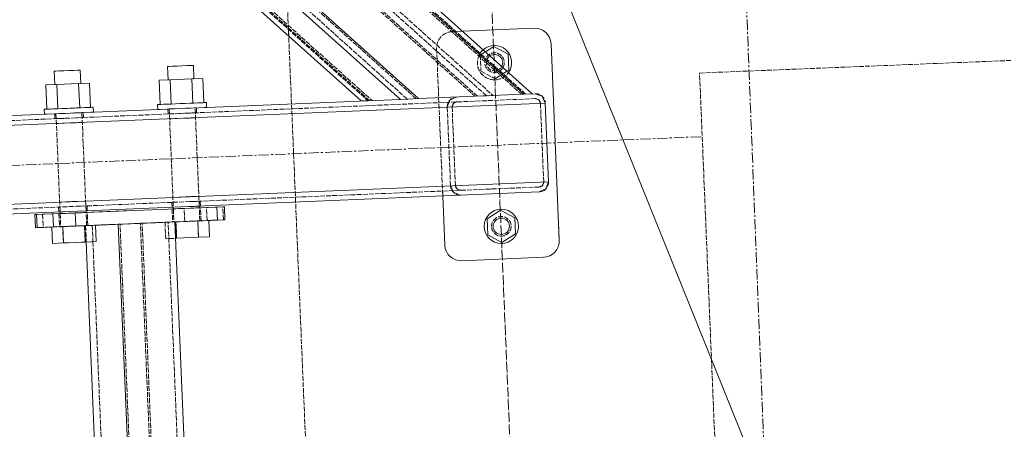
# Model space of a CAD drawing. Header units: millimetres. Extents: x -15129 to 9171, y -18789 to 5877.
# Tile 190 of 256: x -10204 to -9602, y -3404 to -3154. Entities that reach past the tile are written whole.
import ezdxf

# ---------------------------------------------------------------- set-up
doc = ezdxf.new("R2010")
doc.units = ezdxf.units.MM
for name, pattern in [('ACAD_ISO02W100', [15, 12, -3]), ('ACAD_ISO04W100', [30, 24, -3, 0, -3]), ('CENTER', [50.8, 31.75, -6.35, 6.35, -6.35])]:
    doc.linetypes.add(name, pattern=pattern)
for name, color, linetype in [('AS_Belki', 145, 'Continuous'), ('AS_Blachy', 30, 'Continuous'), ('AS_DIM_ON', 7, 'Continuous'), ('AS_Kotwy', 9, 'Continuous'), ('AS_Sciany betonowe', 252, 'Continuous'), ('AS_Siatki', 72, 'Continuous'), ('AS_Sruby', 9, 'Continuous')]:
    doc.layers.add(name, color=color, linetype=linetype)

msp = doc.modelspace()

# ---------------------------------------------------------------- linework, layer by layer
at = {"color": 5, "linetype": 'CENTER', "lineweight": 13, "ltscale": 0.2}
for p, q in [((-9860.44, -585.01, -8591.48), (-9731.36, -3859.05, 51965.59)), ((-13164.01, -3365.87, 76020), (-9786.31, -3224.99, 38010))]:
    msp.add_line(p, q, dxfattribs=at)
at = {"layer": 'AS_Belki', "color": 84, "linetype": 'ACAD_ISO02W100', "lineweight": 13, "ltscale": 0.25}
for p, q in [((-10058.01, -3071.22), (-9914.46, -3199.88)), ((-10035.69, -3074.88), (-9897.03, -3199.15)), ((-9894.5, -3199.05), (-10033.78, -3074.21)), ((-10064.16, -3076.07), (-9925.5, -3200.34)), ((-9924, -3200.28), (-10045.35, -3091.52)), ((-9918.48, -3200.05), (-10043.19, -3088.28)), ((-9989.9, -3203.03), (-10089.42, -3113.84)), ((-9966.95, -3202.07), (-10064.02, -3115.07)), ((-9961.43, -3201.84), (-10060.94, -3112.65)), ((-10070.61, -3129.28), (-9988.4, -3202.96)), ((-10062.36, -3139.05), (-9990.93, -3203.07)), ((-11944.57, -3287.56), (-9888.61, -3201.81)), ((-9964.71, -3201.98), (-9966.95, -3202.07)), ((-9940.86, -3202.74), (-9936.69, -3200.81)), ((-9914.46, -3199.88), (-9920.72, -3200.14)), ((-9895.53, -3199.09), (-9897.03, -3199.15)), ((-9894.62, -3199.05), (-9894.5, -3199.05)), ((-9888.61, -3201.81), (-9886.45, -3202.6)), ((-10113.16, -3208.17), (-10112.26, -3208.13)), ((-10113.16, -3208.17), (-10112.4, -3208.14)), ((-10113.16, -3208.17), (-10113.04, -3211.17)), ((-10106.8, -3207.9), (-10112.26, -3208.13)), ((-10112.2, -3208.13), (-10108.97, -3208)), ((-10096.69, -3207.48), (-10102.15, -3207.71)), ((-10099.98, -3207.62), (-10095.79, -3207.44)), ((-10095.79, -3207.44), (-10096.69, -3207.48)), ((-10095.66, -3210.44), (-10095.79, -3207.44)), ((-9994.96, -3203.24), (-9994.72, -3203.23)), ((-9989.9, -3203.03), (-9994.72, -3203.23)), ((-9990.93, -3203.07), (-9990.81, -3203.07)), ((-9988.4, -3202.96), (-9990.81, -3203.07)), ((-9942.44, -3207.05), (-9940.86, -3202.74)), ((-9942.44, -3207.05), (-9940.43, -3255.01)), ((-9940.86, -3202.74), (-9941.32, -3204)), ((-9939.44, -3206.93), (-9938.65, -3204.77)), ((-9937.44, -3254.89), (-9939.44, -3206.93)), ((-9938.65, -3204.77), (-9936.57, -3203.81)), ((-9886.45, -3202.6), (-9885.48, -3204.68)), ((-9885.48, -3204.68), (-9886.45, -3202.6)), ((-9885.48, -3204.68), (-9883.48, -3252.64)), ((-10181.62, -3211.02), (-10182.38, -3211.06)), ((-10181.48, -3211.02), (-10182.38, -3211.06)), ((-10182.38, -3211.06), (-10182.26, -3214.05)), ((-10181.36, -3214.02), (-10182.26, -3214.05)), ((-10182.26, -3214.05), (-10181.5, -3214.02)), ((-10176.02, -3210.79), (-10181.48, -3211.02)), ((-10175.9, -3213.79), (-10181.36, -3214.02)), ((-10167.39, -3210.43), (-10171.37, -3210.6)), ((-10169.2, -3210.51), (-10165.01, -3210.33)), ((-10164.88, -3213.33), (-10169.07, -3213.5)), ((-10167.33, -3210.43), (-10167.39, -3210.43)), ((-10165.91, -3210.37), (-10167.33, -3210.43)), ((-10165.77, -3210.36), (-10165.91, -3210.37)), ((-10165.78, -3213.37), (-10165.65, -3213.36)), ((-10165.47, -3210.35), (-10165.77, -3210.36)), ((-10164.88, -3213.33), (-10165.65, -3213.36)), ((-10164.88, -3213.33), (-10165.01, -3210.33)), ((-10112.14, -3211.13), (-10113.04, -3211.17)), ((-10113.04, -3211.17), (-10112.27, -3211.13)), ((-10096.3, -3213.47), (-10112.15, -3214.13)), ((-10099.85, -3210.62), (-10106.68, -3210.9)), ((-10095.66, -3210.44), (-10099.85, -3210.62)), ((-10096.56, -3210.48), (-10096.42, -3210.47)), ((-10095.66, -3210.44), (-10096.42, -3210.47)), ((-10095.66, -3210.44), (-10096.42, -3210.47)), ((-10165.52, -3216.36), (-10181.37, -3217.02)), ((-11942.32, -3341.51), (-9886.36, -3255.76)), ((-9940.43, -3255.01), (-9939.07, -3257.96)), ((-9938.5, -3259.18), (-9940.43, -3255.01)), ((-9936.47, -3256.97), (-9937.44, -3254.89)), ((-9884.27, -3254.79), (-9886.36, -3255.76)), ((-9883.48, -3252.64), (-9884.27, -3254.79)), ((-9884.27, -3254.79), (-9883.48, -3252.64)), ((-10110.15, -3262.09), (-10094.3, -3261.43)), ((-9939.07, -3257.96), (-9938.5, -3259.18)), ((-9938.5, -3259.18), (-9934.19, -3260.76)), ((-9934.31, -3257.76), (-9936.47, -3256.97)), ((-9934.32, -3257.76), (-9936.47, -3256.97)), ((-10180.01, -3268.01), (-10179.25, -3267.97)), ((-10179.11, -3267.97), (-10180.01, -3268.01)), ((-10180.01, -3268.01), (-10179.88, -3271)), ((-10179.37, -3264.98), (-10163.52, -3264.32)), ((-10163.53, -3267.32), (-10168.99, -3267.55)), ((-10162.63, -3267.28), (-10166.82, -3267.46)), ((-10163.4, -3267.31), (-10163.53, -3267.32)), ((-10163.4, -3267.31), (-10162.63, -3267.28)), ((-10162.51, -3270.28), (-10162.63, -3267.28)), ((-10109.89, -3265.08), (-10110.79, -3265.12)), ((-10110.79, -3265.12), (-10110.02, -3265.09)), ((-10110.79, -3265.12), (-10110.66, -3268.12)), ((-10109.76, -3268.08), (-10110.66, -3268.12)), ((-10110.66, -3268.12), (-10109.9, -3268.09)), ((-10097.48, -3267.57), (-10104.3, -3267.85)), ((-10094.31, -3264.43), (-10099.77, -3264.66)), ((-10093.41, -3264.4), (-10097.6, -3264.57)), ((-10093.29, -3267.39), (-10097.48, -3267.57)), ((-10094.17, -3264.43), (-10094.31, -3264.43)), ((-10094.19, -3267.43), (-10094.05, -3267.42)), ((-10094.17, -3264.43), (-10093.41, -3264.4)), ((-10094.05, -3267.42), (-10093.29, -3267.39)), ((-10093.29, -3267.39), (-10093.41, -3264.4)), ((-10178.98, -3270.97), (-10179.88, -3271)), ((-10179.88, -3271), (-10179.12, -3270.97)), ((-10173.52, -3270.74), (-10178.98, -3270.97)), ((-10162.51, -3270.28), (-10166.7, -3270.45)), ((-10163.41, -3270.32), (-10163.27, -3270.31)), ((-10163.27, -3270.31), (-10162.51, -3270.28)), ((-10162.9, -3279.3), (-10163.54, -3279.33)), ((-10162.9, -3279.3), (-10163.54, -3279.33)), ((-10163.54, -3279.33), (-10163.13, -3289.32)), ((-10162.13, -3279.27), (-10162.9, -3279.3)), ((-10162.13, -3279.27), (-10162.9, -3279.3)), ((-10143.68, -3278.5), (-10162.13, -3279.27)), ((-10142.46, -3278.45), (-10159.45, -3279.16)), ((-10159.45, -3279.16), (-10159.03, -3289.15)), ((-10123.08, -3277.64), (-10143.56, -3278.5)), ((-10060.24, -5250.41), (-10142.46, -3278.45)), ((-10113.05, -3277.23), (-10130.03, -3277.93)), ((-10047.8, -5249.89), (-10130.03, -3277.93)), ((-10046.71, -5249.84), (-10128.93, -3277.89)), ((-10108.95, -3277.05), (-10113.05, -3277.23)), ((-10030.82, -5249.18), (-10113.05, -3277.23)), ((-10159.03, -3289.15), (-10077.33, -5248.62))]:
    msp.add_line(p, q, dxfattribs=at)
at = {"layer": 'AS_Belki', "color": 145, "linetype": 'Continuous', "lineweight": 13, "ltscale": 0.25}
for p, q in [((-9895.53, -3199.09), (-10034.19, -3074.82)), ((-9890.48, -3198.88), (-10032.21, -3071.85)), ((-10059.44, -3112.59), (-9959.93, -3201.78)), ((-10063.78, -3119.06), (-9970.98, -3202.24)), ((-10063.91, -3141.44), (-9994.96, -3203.24)), ((-11944.7, -3284.56), (-9966.5, -3202.05)), ((-9970.98, -3202.24), (-9966.5, -3202.05)), ((-9966.5, -3202.05), (-9959.93, -3201.78)), ((-9959.93, -3201.78), (-9895.53, -3199.09)), ((-9895.53, -3199.09), (-9888.73, -3198.81)), ((-9895.53, -3199.09), (-9890.71, -3198.89)), ((-9890.71, -3198.89), (-9890.48, -3198.88)), ((-9884.42, -3200.39), (-9888.73, -3198.81)), ((-9882.49, -3204.55), (-9884.42, -3200.39)), ((-9882.49, -3204.55), (-9884.42, -3200.39)), ((-11950.44, -3290.8), (-9882.49, -3204.55)), ((-9880.49, -3252.51), (-9882.49, -3204.55)), ((-11948.44, -3338.76), (-9880.49, -3252.51)), ((-9882.07, -3256.82), (-9880.49, -3252.51)), ((-9882.07, -3256.82), (-9880.49, -3252.51)), ((-11868.2, -3341.42), (-9886.23, -3258.76)), ((-9886.23, -3258.76), (-9882.07, -3256.82)), ((-10061.33, -5250.46), (-10143.56, -3278.5)), ((-10026.72, -5249.01), (-10108.95, -3277.05)), ((-10163.13, -3289.32), (-10081.87, -5238))]:
    msp.add_line(p, q, dxfattribs=at)
at = {"layer": 'AS_Belki', "color": 84, "linetype": 'ACAD_ISO02W100', "lineweight": 13, "ltscale": 0.25, "extrusion": (-9.02738e-16, 3.30564e-16, -1)}
msp.add_arc((9936.44, -3206.8), 6, 357.61169, 87.61169, dxfattribs=at)
at = {"layer": 'AS_Belki', "color": 84, "linetype": 'ACAD_ISO02W100', "lineweight": 13, "ltscale": 0.25, "extrusion": (3.30564e-16, 9.02738e-16, -1)}
msp.add_arc((9888.48, -3204.8), 6, 87.61169, 177.61169, dxfattribs=at)
at = {"layer": 'AS_Belki', "color": 84, "linetype": 'ACAD_ISO02W100', "lineweight": 13, "ltscale": 0.25}
for centre, start, end in [((-9888.48, -3204.8), 2.38831, 92.38831), ((-9936.44, -3206.8), 92.38831, 182.38831), ((-9934.44, -3254.76), 182.38831, 272.38831), ((-9886.48, -3252.76), 272.38831, 2.38831)]:
    msp.add_arc(centre, 3, start, end, dxfattribs=at)
at = {"layer": 'AS_Belki', "color": 84, "linetype": 'ACAD_ISO02W100', "lineweight": 13, "ltscale": 0.25, "extrusion": (-3.30564e-16, -9.02738e-16, -1)}
msp.add_arc((9934.44, -3254.76), 6, 267.61169, 357.61169, dxfattribs=at)
at = {"layer": 'AS_Belki', "color": 84, "linetype": 'ACAD_ISO02W100', "lineweight": 13, "ltscale": 0.25, "extrusion": (9.02738e-16, -3.30564e-16, -1)}
msp.add_arc((9886.48, -3252.76), 6, 177.61169, 267.61169, dxfattribs=at)
at = {"layer": 'AS_Blachy', "color": 145, "linetype": 'Continuous', "lineweight": 13, "ltscale": 0.25}
for p, q in [((-9889.4, -3158.8), (-9933.16, -3160.63)), ((-9873.99, -3288.27), (-9878.99, -3168.38)), ((-9945.18, -3261.22), (-9943.93, -3291.19)), ((-10083.29, -3267.98), (-10163.23, -3271.31)), ((-10089.62, -3268.24), (-10093.73, -3268.41)), ((-10079.63, -3267.82), (-10089.62, -3268.24)), ((-10083.29, -3267.98), (-10078.63, -3267.78)), ((-10082.96, -3275.97), (-10083.29, -3267.98)), ((-10078.3, -3275.78), (-10078.63, -3267.78)), ((-10194.45, -3272.61), (-10189.8, -3272.42)), ((-10194.45, -3272.61), (-10193.46, -3272.57)), ((-10194.45, -3272.61), (-10194.12, -3280.61)), ((-10193.46, -3272.57), (-10183.46, -3272.16)), ((-10193.46, -3272.57), (-10193.12, -3280.56)), ((-10189.8, -3272.42), (-10179.08, -3271.97)), ((-10183.46, -3272.16), (-10177.4, -3271.9)), ((-10183.46, -3272.16), (-10183.13, -3280.15)), ((-10178.94, -3271.97), (-10179.84, -3272)), ((-10179.84, -3272), (-10179.08, -3271.97)), ((-10177.4, -3271.9), (-10169.82, -3271.59)), ((-10177.4, -3271.9), (-10173.48, -3271.74)), ((-10166.66, -3271.45), (-10173.48, -3271.74)), ((-10169.82, -3271.59), (-10135.22, -3270.14)), ((-10169.82, -3271.59), (-10169.48, -3279.58)), ((-10166.66, -3271.45), (-10162.47, -3271.28)), ((-10163.23, -3271.31), (-10162.47, -3271.28)), ((-10109.72, -3269.08), (-10110.62, -3269.12)), ((-10109.86, -3269.09), (-10110.62, -3269.12)), ((-10109.72, -3269.08), (-10104.26, -3268.85)), ((-10097.44, -3268.57), (-10104.26, -3268.85)), ((-10097.44, -3268.57), (-10093.25, -3268.39)), ((-10093.25, -3268.39), (-10094.01, -3268.42)), ((-10193.12, -3280.56), (-10183.13, -3280.15)), ((-10183.13, -3280.15), (-10177.06, -3279.9)), ((-10177.06, -3279.9), (-10173.04, -3279.73)), ((-10173.04, -3279.73), (-10169.48, -3279.58)), ((-10169.48, -3279.58), (-10082.96, -3275.97)), ((-10082.96, -3275.97), (-10078.3, -3275.78)), ((-10194.12, -3280.61), (-10193.12, -3280.56)), ((-9933.52, -3300.76), (-9883.56, -3298.68))]:
    msp.add_line(p, q, dxfattribs=at)
at = {"layer": 'AS_Blachy', "color": 84, "linetype": 'ACAD_ISO02W100', "lineweight": 13, "ltscale": 0.25}
for p, q in [((-9933.16, -3160.63), (-9939.36, -3160.89)), ((-9933.16, -3160.63), (-9937.18, -3160.79)), ((-9948.93, -3171.29), (-9945.18, -3261.22)), ((-9947.68, -3201.27), (-9947.55, -3204.26)), ((-9945.3, -3258.22), (-9945.18, -3261.22)), ((-10089.29, -3276.23), (-10089.62, -3268.24)), ((-10079.63, -3267.82), (-10078.4, -3267.77)), ((-10079.3, -3275.82), (-10079.63, -3267.82)), ((-10078.63, -3267.78), (-10078.4, -3267.77)), ((-10189.8, -3272.42), (-10189.47, -3280.41)), ((-10179.84, -3272), (-10179.51, -3280)), ((-10163.23, -3271.31), (-10179.08, -3271.97)), ((-10179.08, -3271.97), (-10175.65, -3271.83)), ((-10173.48, -3271.74), (-10175.65, -3271.83)), ((-10168.83, -3271.54), (-10163.37, -3271.32)), ((-10163.37, -3271.32), (-10163.23, -3271.31)), ((-10162.13, -3279.27), (-10162.47, -3271.28)), ((-10110.62, -3269.12), (-10110.29, -3277.11)), ((-10103.27, -3268.81), (-10109.86, -3269.08)), ((-10109.86, -3269.09), (-10106.43, -3268.94)), ((-10104.26, -3268.85), (-10106.43, -3268.94)), ((-10102.94, -3276.8), (-10103.27, -3268.81)), ((-10099.61, -3268.66), (-10094.14, -3268.43)), ((-10095.69, -3268.49), (-10097.44, -3268.57)), ((-10093.73, -3268.41), (-10095.69, -3268.49)), ((-10094.01, -3268.42), (-10094.14, -3268.43)), ((-10092.91, -3276.39), (-10093.25, -3268.39)), ((-10194.12, -3280.61), (-10189.47, -3280.41)), ((-10189.47, -3280.41), (-10184.18, -3280.19)), ((-10178.61, -3279.96), (-10179.51, -3280)), ((-10179.51, -3280), (-10178.75, -3279.97)), ((-10175.32, -3279.82), (-10178.75, -3279.97)), ((-10173.15, -3279.73), (-10178.61, -3279.96)), ((-10173.15, -3279.73), (-10175.32, -3279.82)), ((-10166.32, -3279.45), (-10173.15, -3279.73)), ((-10168.49, -3279.54), (-10163.03, -3279.31)), ((-10162.13, -3279.27), (-10166.32, -3279.45)), ((-10163.03, -3279.31), (-10162.9, -3279.3)), ((-10162.9, -3279.3), (-10162.13, -3279.27)), ((-10110.29, -3277.11), (-10109.39, -3277.07)), ((-10110.29, -3277.11), (-10109.52, -3277.08)), ((-10106.1, -3276.94), (-10109.52, -3277.08)), ((-10109.39, -3277.07), (-10103.93, -3276.84)), ((-10099.27, -3276.65), (-10106.1, -3276.94)), ((-10103.93, -3276.84), (-10097.1, -3276.56)), ((-10095.36, -3276.49), (-10102.94, -3276.8)), ((-10099.27, -3276.65), (-10093.81, -3276.42)), ((-10097.1, -3276.56), (-10092.91, -3276.39)), ((-10089.29, -3276.23), (-10095.36, -3276.49)), ((-10093.67, -3276.42), (-10093.81, -3276.42)), ((-10093.67, -3276.42), (-10092.91, -3276.39)), ((-10079.3, -3275.82), (-10089.29, -3276.23)), ((-10078.3, -3275.78), (-10079.3, -3275.82)), ((-9873.99, -3288.27), (-9874.36, -3279.49))]:
    msp.add_line(p, q, dxfattribs=at)
for centre in [(-9913.54, -3179.83), (-9909.38, -3279.74)]:
    msp.add_circle(centre, 6, dxfattribs=at)
at = {"layer": 'AS_Blachy', "color": 145, "linetype": 'Continuous', "lineweight": 13, "ltscale": 0.25}
for centre, start, end in [((-9888.98, -3168.79), 2.38831, 92.38831), ((-9933.94, -3290.77), 182.38831, 272.38831), ((-9883.98, -3288.69), 272.38831, 2.38831)]:
    msp.add_arc(centre, 10, start, end, dxfattribs=at)
at = {"layer": 'AS_Blachy', "color": 84, "linetype": 'ACAD_ISO02W100', "lineweight": 13, "ltscale": 0.25}
msp.add_arc((-9938.94, -3170.88), 10, 92.38831, 182.38831, dxfattribs=at)
at = {"layer": 'AS_DIM_ON', "lineweight": 13}
msp.add_line((-9569.13, -3884.9), (-9881.89, -3110.72), dxfattribs=at)
at = {"layer": 'AS_Kotwy', "color": 145, "linetype": 'Continuous', "lineweight": 13, "ltscale": 0.25}
for p, q in [((-9913.95, -3170.03), (-9919.05, -3173.27)), ((-9905.27, -3174.58), (-9913.95, -3170.03)), ((-9904.86, -3184.37), (-9905.27, -3174.58)), ((-9905.92, -3185.04), (-9904.86, -3184.37)), ((-9909.78, -3269.95), (-9918.06, -3275.2)), ((-9901.1, -3274.49), (-9909.78, -3269.95)), ((-9918.06, -3275.2), (-9917.65, -3284.99)), ((-9900.69, -3284.28), (-9901.1, -3274.49)), ((-9917.65, -3284.99), (-9908.97, -3289.53)), ((-9908.97, -3289.53), (-9900.69, -3284.28))]:
    msp.add_line(p, q, dxfattribs=at)
at = {"layer": 'AS_Kotwy', "color": 84, "linetype": 'ACAD_ISO02W100', "lineweight": 13, "ltscale": 0.25}
for p, q in [((-9922.23, -3175.28), (-9919.05, -3173.27)), ((-9922.23, -3175.28), (-9921.82, -3185.08)), ((-9921.82, -3185.08), (-9913.14, -3189.62)), ((-9905.92, -3185.04), (-9913.14, -3189.62)), ((-9913.14, -3189.62), (-9905.92, -3185.04))]:
    msp.add_line(p, q, dxfattribs=at)
at = {"layer": 'AS_Kotwy', "color": 145, "linetype": 'Continuous', "lineweight": 13, "ltscale": 0.25}
for radius in [10.5, 5]:
    msp.add_circle((-9909.38, -3279.74), radius, dxfattribs=at)
at = {"layer": 'AS_Kotwy', "color": 84, "linetype": 'ACAD_ISO02W100', "lineweight": 13, "ltscale": 0.25}
for radius, start, end in [(10.5, 131.50025, 324.75866), (5, 123.89825, 332.34434)]:
    msp.add_arc((-9913.54, -3179.83), radius, start, end, dxfattribs=at)
at = {"layer": 'AS_Kotwy', "color": 145, "linetype": 'Continuous', "lineweight": 13, "ltscale": 0.25}
for radius, start, end in [(10.5, 324.75866, 131.50025), (5, 332.34434, 123.89825)]:
    msp.add_arc((-9913.54, -3179.83), radius, start, end, dxfattribs=at)
at = {"layer": 'AS_Sciany betonowe', "color": 145, "linetype": 'ACAD_ISO02W100', "lineweight": 13, "ltscale": 0.25}
for p, q in [((-9788.2, -3186.16), (-673.85, -2818.42)), ((-10037.63, -3205.02), (-10039.37, -3163.43)), ((-9310.03, -14644.46), (-9788.2, -3186.16)), ((-9952.09, -5254.91), (-10035.13, -3264.97))]:
    msp.add_line(p, q, dxfattribs=at)
at = {"layer": 'AS_Sciany betonowe', "color": 84, "linetype": 'ACAD_ISO02W100', "lineweight": 13, "ltscale": 0.25}
for p, q in [((-10039.37, -3163.43), (-10044.87, -3031.59)), ((-10039.53, -3159.51), (-10039.37, -3163.43)), ((-10035.13, -3264.97), (-10037.63, -3205.02))]:
    msp.add_line(p, q, dxfattribs=at)
at = {"layer": 'AS_Siatki', "color": 20, "linetype": 'ACAD_ISO04W100', "lineweight": 13, "ltscale": 0.25}
msp.add_line((-9335.58, -17029.24), (-10009.15, -894.74), dxfattribs=at)
at = {"layer": 'AS_Sruby', "color": 145, "linetype": 'Continuous', "lineweight": 13, "ltscale": 0.25}
for p, q in [((-10112.48, -3182.12), (-10113.48, -3182.16)), ((-10113.48, -3182.16), (-10113.14, -3190.35)), ((-10110.42, -3182.03), (-10112.48, -3182.12)), ((-10107.63, -3181.92), (-10110.42, -3182.03)), ((-10104.51, -3181.79), (-10107.63, -3181.92)), ((-10101.56, -3181.66), (-10104.51, -3181.79)), ((-10099.22, -3181.57), (-10101.56, -3181.66)), ((-10097.84, -3181.51), (-10099.22, -3181.57)), ((-10097.63, -3181.5), (-10097.84, -3181.51)), ((-10097.29, -3189.69), (-10097.63, -3181.5)), ((-10181.7, -3185.01), (-10182.7, -3185.05)), ((-10182.7, -3185.05), (-10182.36, -3193.24)), ((-10179.65, -3184.92), (-10181.7, -3185.01)), ((-10176.85, -3184.8), (-10179.65, -3184.92)), ((-10173.74, -3184.67), (-10176.85, -3184.8)), ((-10170.78, -3184.55), (-10173.74, -3184.67)), ((-10168.44, -3184.45), (-10170.78, -3184.55)), ((-10167.06, -3184.4), (-10168.44, -3184.45)), ((-10166.86, -3184.39), (-10167.06, -3184.4)), ((-10166.51, -3192.58), (-10166.86, -3184.39)), ((-10098.53, -3189.74), (-10111.9, -3190.3)), ((-10091.85, -3189.46), (-10098.53, -3189.74)), ((-10098.53, -3189.74), (-10097.92, -3204.53)), ((-10091.24, -3204.25), (-10091.85, -3189.46)), ((-10181.12, -3193.19), (-10187.8, -3193.47)), ((-10187.8, -3193.47), (-10187.18, -3208.25)), ((-10167.76, -3192.63), (-10181.12, -3193.19)), ((-10181.12, -3193.19), (-10180.5, -3207.98)), ((-10161.07, -3192.35), (-10167.76, -3192.63)), ((-10167.76, -3192.63), (-10167.14, -3207.42)), ((-10160.46, -3207.14), (-10161.07, -3192.35)), ((-10111.9, -3190.3), (-10118.58, -3190.58)), ((-10118.58, -3190.58), (-10117.96, -3205.37)), ((-10111.9, -3190.3), (-10111.28, -3205.09)), ((-10186.8, -3208.24), (-10185.09, -3208.17)), ((-10185.09, -3208.17), (-10182.95, -3208.08)), ((-10182.95, -3208.08), (-10180.45, -3207.97)), ((-10180.45, -3207.97), (-10177.7, -3207.86)), ((-10177.7, -3207.86), (-10174.8, -3207.74)), ((-10174.8, -3207.74), (-10171.87, -3207.61)), ((-10171.87, -3207.61), (-10169, -3207.5)), ((-10169, -3207.5), (-10166.33, -3207.38)), ((-10166.33, -3207.38), (-10163.94, -3207.28)), ((-10163.94, -3207.28), (-10161.93, -3207.2)), ((-10161.93, -3207.2), (-10160.38, -3207.14)), ((-10160.38, -3207.14), (-10159.35, -3207.09)), ((-10159.35, -3207.09), (-10158.87, -3207.07)), ((-10158.74, -3210.07), (-10158.87, -3207.07)), ((-10119.55, -3205.43), (-10119.43, -3208.43)), ((-10119.46, -3205.43), (-10119.55, -3205.43)), ((-10119.46, -3205.43), (-10118.79, -3205.4)), ((-10118.79, -3205.4), (-10117.58, -3205.35)), ((-10117.58, -3205.35), (-10115.87, -3205.28)), ((-10115.87, -3205.28), (-10113.72, -3205.19)), ((-10113.72, -3205.19), (-10111.23, -3205.09)), ((-10111.23, -3205.09), (-10108.48, -3204.97)), ((-10108.48, -3204.97), (-10105.58, -3204.85)), ((-10105.58, -3204.85), (-10102.64, -3204.73)), ((-10102.64, -3204.73), (-10099.78, -3204.61)), ((-10099.78, -3204.61), (-10097.11, -3204.5)), ((-10097.11, -3204.5), (-10094.72, -3204.4)), ((-10094.72, -3204.4), (-10092.71, -3204.31)), ((-10092.71, -3204.31), (-10091.16, -3204.25)), ((-10091.16, -3204.25), (-10090.12, -3204.21)), ((-10090.12, -3204.21), (-10089.64, -3204.19)), ((-10089.52, -3207.18), (-10089.64, -3204.19)), ((-10188.78, -3208.32), (-10188.65, -3211.32)), ((-10188.68, -3208.32), (-10188.78, -3208.32)), ((-10188.68, -3208.32), (-10188.01, -3208.29)), ((-10188.01, -3208.29), (-10186.8, -3208.24)), ((-10109.9, -3268.09), (-10109.86, -3269.09)), ((-10094.01, -3268.42), (-10094.05, -3267.42)), ((-10179.12, -3270.97), (-10179.08, -3271.97)), ((-10163.23, -3271.31), (-10163.27, -3270.31)), ((-10184.18, -3280.19), (-10181.11, -3280.06)), ((-10184.18, -3280.19), (-10183.77, -3290.18)), ((-10177.5, -3279.91), (-10177.09, -3289.91)), ((-10164.14, -3279.36), (-10163.72, -3289.35)), ((-10157.04, -3289.07), (-10157.46, -3279.08)), ((-10108.28, -3277.03), (-10107.86, -3287.02)), ((-10094.92, -3276.47), (-10094.5, -3286.46)), ((-10087.82, -3286.18), (-10088.24, -3276.19)), ((-10094.5, -3286.46), (-10087.82, -3286.18)), ((-10183.77, -3290.18), (-10177.09, -3289.91)), ((-10177.09, -3289.91), (-10163.72, -3289.35)), ((-10163.72, -3289.35), (-10157.04, -3289.07)), ((-10108.53, -3287.05), (-10107.86, -3287.02)), ((-10107.86, -3287.02), (-10094.5, -3286.46))]:
    msp.add_line(p, q, dxfattribs=at)
at = {"layer": 'AS_Sruby', "color": 84, "linetype": 'ACAD_ISO02W100', "lineweight": 13, "ltscale": 0.25}
for p, q in [((-10113.28, -3182.15), (-10113.48, -3182.16)), ((-10097.63, -3181.5), (-10097.84, -3181.51)), ((-10182.5, -3185.04), (-10182.7, -3185.05)), ((-10166.86, -3184.39), (-10167.06, -3184.4)), ((-10097.5, -3189.7), (-10097.29, -3189.69)), ((-10182.36, -3193.24), (-10181.69, -3193.21)), ((-10182.36, -3193.24), (-10182.16, -3193.23)), ((-10166.72, -3192.59), (-10166.51, -3192.58)), ((-10113.14, -3190.35), (-10112.47, -3190.32)), ((-10113.14, -3190.35), (-10112.94, -3190.34)), ((-10187.18, -3208.25), (-10180.5, -3207.98)), ((-10180.5, -3207.98), (-10167.14, -3207.42)), ((-10180.5, -3207.98), (-10177.84, -3207.86)), ((-10172.08, -3207.62), (-10168.08, -3207.46)), ((-10168.08, -3207.46), (-10167.14, -3207.42)), ((-10167.14, -3207.42), (-10162.17, -3207.21)), ((-10162.17, -3207.21), (-10161.93, -3207.2)), ((-10161.93, -3207.2), (-10160.84, -3207.16)), ((-10160.84, -3207.16), (-10159.63, -3207.1)), ((-10159.63, -3207.1), (-10158.96, -3207.08)), ((-10158.87, -3207.07), (-10158.96, -3207.08)), ((-10119.55, -3205.43), (-10119.08, -3205.41)), ((-10119.08, -3205.41), (-10118.04, -3205.37)), ((-10118.04, -3205.37), (-10117.96, -3205.37)), ((-10117.96, -3205.37), (-10111.28, -3205.09)), ((-10117.96, -3205.37), (-10114.04, -3205.2)), ((-10114.04, -3205.2), (-10111.28, -3205.09)), ((-10112.4, -3208.14), (-10112.2, -3208.13)), ((-10112.4, -3208.14), (-10109.9, -3268.09)), ((-10111.28, -3205.09), (-10108.62, -3204.98)), ((-10108.62, -3204.98), (-10102.97, -3204.74)), ((-10097.92, -3204.53), (-10092.71, -3204.31)), ((-10094.05, -3267.42), (-10096.55, -3207.48)), ((-10092.71, -3204.31), (-10091.62, -3204.27)), ((-10091.62, -3204.27), (-10090.41, -3204.22)), ((-10090, -3207.2), (-10091.03, -3207.25)), ((-10090.41, -3204.22), (-10089.74, -3204.19)), ((-10089.52, -3207.18), (-10090, -3207.2)), ((-10089.64, -3204.19), (-10089.74, -3204.19)), ((-10089.52, -3207.18), (-10089.62, -3207.19)), ((-10188.78, -3208.32), (-10188.3, -3208.3)), ((-10188.17, -3211.3), (-10188.65, -3211.32)), ((-10188.56, -3211.31), (-10188.65, -3211.32)), ((-10188.3, -3208.3), (-10187.26, -3208.26)), ((-10187.14, -3211.25), (-10188.17, -3211.3)), ((-10187.26, -3208.26), (-10187.18, -3208.25)), ((-10181.62, -3211.02), (-10179.12, -3270.97)), ((-10181.62, -3211.02), (-10181.42, -3211.02)), ((-10163.27, -3270.31), (-10165.77, -3210.36)), ((-10159.22, -3210.09), (-10160.26, -3210.13)), ((-10158.74, -3210.07), (-10159.22, -3210.09)), ((-10158.74, -3210.07), (-10158.84, -3210.07)), ((-10118.95, -3208.41), (-10119.43, -3208.43)), ((-10119.33, -3208.43), (-10119.43, -3208.43)), ((-10117.92, -3208.37), (-10118.95, -3208.41)), ((-10179.08, -3271.97), (-10178.75, -3279.97)), ((-10162.9, -3279.3), (-10163.23, -3271.31)), ((-10109.86, -3269.09), (-10109.52, -3277.08)), ((-10093.67, -3276.42), (-10094.01, -3268.42)), ((-10177.5, -3279.91), (-10181.11, -3280.06)), ((-10181.11, -3280.06), (-10178.75, -3279.96)), ((-10178.75, -3279.97), (-10177.74, -3279.92)), ((-10178.54, -3279.96), (-10178.75, -3279.97)), ((-10177.74, -3279.92), (-10176.38, -3279.87)), ((-10164.14, -3279.36), (-10177.5, -3279.91)), ((-10177.5, -3279.91), (-10164.14, -3279.36)), ((-10177.09, -3289.91), (-10177.5, -3279.91)), ((-10176.38, -3279.87), (-10175.69, -3279.84)), ((-10175.69, -3279.84), (-10172.89, -3279.72)), ((-10172.89, -3279.72), (-10169.78, -3279.59)), ((-10169.78, -3279.59), (-10169.48, -3279.58)), ((-10164.14, -3279.36), (-10163.72, -3289.35)), ((-10162.9, -3279.3), (-10163.1, -3279.31)), ((-10114.96, -3277.31), (-10113.05, -3277.23)), ((-10114.96, -3277.31), (-10114.55, -3287.3)), ((-10112.09, -3277.19), (-10113.05, -3277.23)), ((-10109.32, -3277.07), (-10109.52, -3277.08)), ((-10108.95, -3277.05), (-10108.28, -3277.03)), ((-10107.86, -3287.02), (-10108.28, -3277.03)), ((-10094.92, -3276.47), (-10088.24, -3276.19)), ((-10088.24, -3276.19), (-10094.92, -3276.47)), ((-10094.5, -3286.46), (-10094.92, -3276.47)), ((-10093.67, -3276.42), (-10093.88, -3276.43)), ((-10177.09, -3289.91), (-10163.72, -3289.35)), ((-10163.72, -3289.35), (-10157.04, -3289.07)), ((-10114.55, -3287.3), (-10112.63, -3287.22)), ((-10114.55, -3287.3), (-10112.63, -3287.22)), ((-10112.63, -3287.22), (-10108.53, -3287.05)), ((-10108.53, -3287.05), (-10107.86, -3287.02))]:
    msp.add_line(p, q, dxfattribs=at)

doc.saveas('drawing.dxf')
